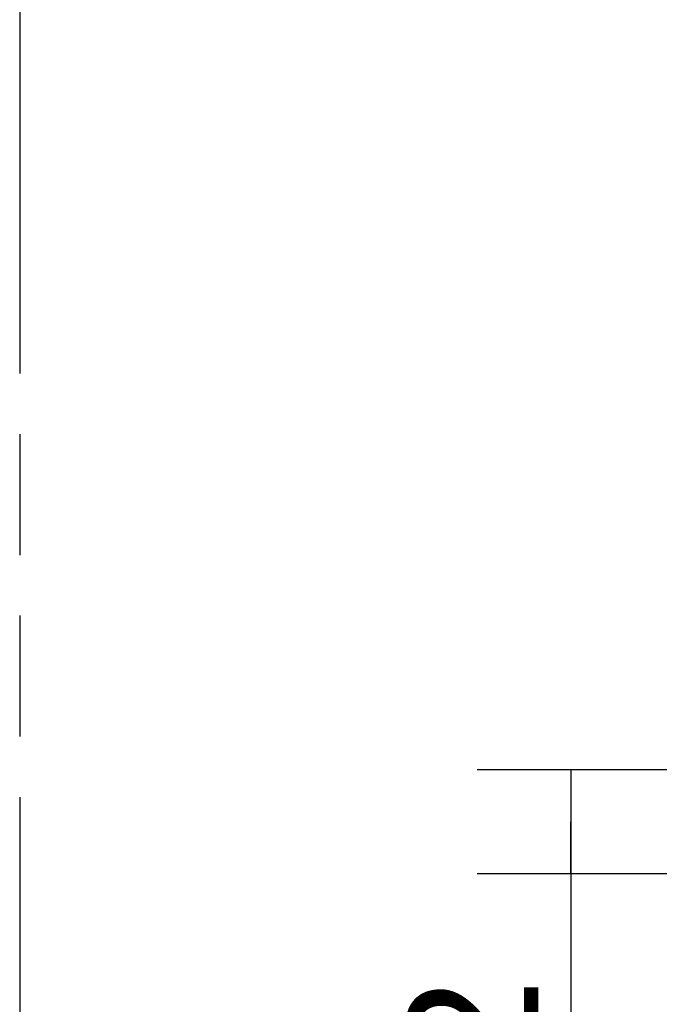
# Model space of a CAD drawing. Header units: millimetres. Extents: x 0 to 210, y 0 to 297.
# Tile 4 of 27: x 50 to 60, y 148 to 164. Entities that reach past the tile are written whole.
import ezdxf
from ezdxf.enums import TextEntityAlignment as Align

# ---------------------------------------------------------------- set-up
doc = ezdxf.new("R2010")
doc.units = ezdxf.units.MM
doc.header["$LTSCALE"] = 19.36
doc.linetypes.add('PHANTOM', pattern=[0.8, 0.45, -0.05, 0.1, -0.05, 0.1, -0.05])
doc.layers.add('DEFAULT_3', color=7, linetype='PHANTOM')
doc.layers.add('Z_DIM_2D', color=7, linetype='CONTINUOUS')
doc.styles.add('TEXTSTYLE_3', font='helveticaneueltw1g-ltcn.otf')
doc.dimstyles.new('DIMSTYLE_3', dxfattribs={"dimtxt": 2.1, "dimasz": 3.5, "dimexe": 1.5, "dimexo": 0, "dimgap": 0.525, "dimtad": 1, "dimdec": 3, "dimlfac": 3.125, "dimdsep": 46, "dimtxsty": 'TEXTSTYLE_3', "dimcen": 0.09, "dimclrt": 5, "dimadec": 0, "dimazin": 0, "dimtp": 0.1, "dimtm": 0.1, "dimtfac": 1, "dimtdec": 3, "dimtofl": 0, "dimtmove": 0, "dimatfit": 3, "dimfxl": 1, "dimtolj": 1, "dimarcsym": 0})

# ---------------------------------------------------------------- blocks, each defined once
blk = doc.blocks.new('*D3')
at = {"layer": 'Z_DIM_2D', "color": 2, "linetype": 'CONTINUOUS'}
for p, q in [((60.843, 152.142), (57.449, 152.142)), ((58.949, 152.142), (58.949, 151.31)), ((58.949, 150.478), (58.949, 151.31)), ((58.949, 151.31), (58.949, 145.281)), ((60.843, 150.478), (57.449, 150.478))]:
    blk.add_line(p, q, dxfattribs=at)
at = {"layer": 'Z_DIM_2D', "color": 5, "linetype": 'CONTINUOUS', "style": 'TEXTSTYLE_3'}
blk.add_text('5.2', height=2.1, rotation=90, dxfattribs=at).set_placement((58.424, 148.807), align=Align.RIGHT)
blk = doc.blocks.new('_NONE')

msp = doc.modelspace()

# ---------------------------------------------------------------- linework, layer by layer
at = {"layer": 'DEFAULT_3', "color": 7, "linetype": 'PHANTOM'}
msp.add_line((50.12864, 182.68), (50.12864, 132.68), dxfattribs=at)

# ---------------------------------------------------------------- dimensions: what is measured, and where the dimension line sits
at = {"layer": 'Z_DIM_2D', "color": 2, "linetype": 'CONTINUOUS'}
dim = msp.add_linear_dim(base=(58.94852, 150.47754), p1=(60.84317, 152.14154), p2=(60.84317, 150.47754), angle=270, dimstyle='DIMSTYLE_3', override={"dimblk1": 'NONE', "dimblk2": 'NONE', "dimsah": 1}, dxfattribs=at)
dim.commit()
dim.dimension.update_dxf_attribs({"geometry": '*D3', "text_midpoint": (58.94852, 147.03625), "dimtype": 160})

doc.saveas('drawing.dxf')
